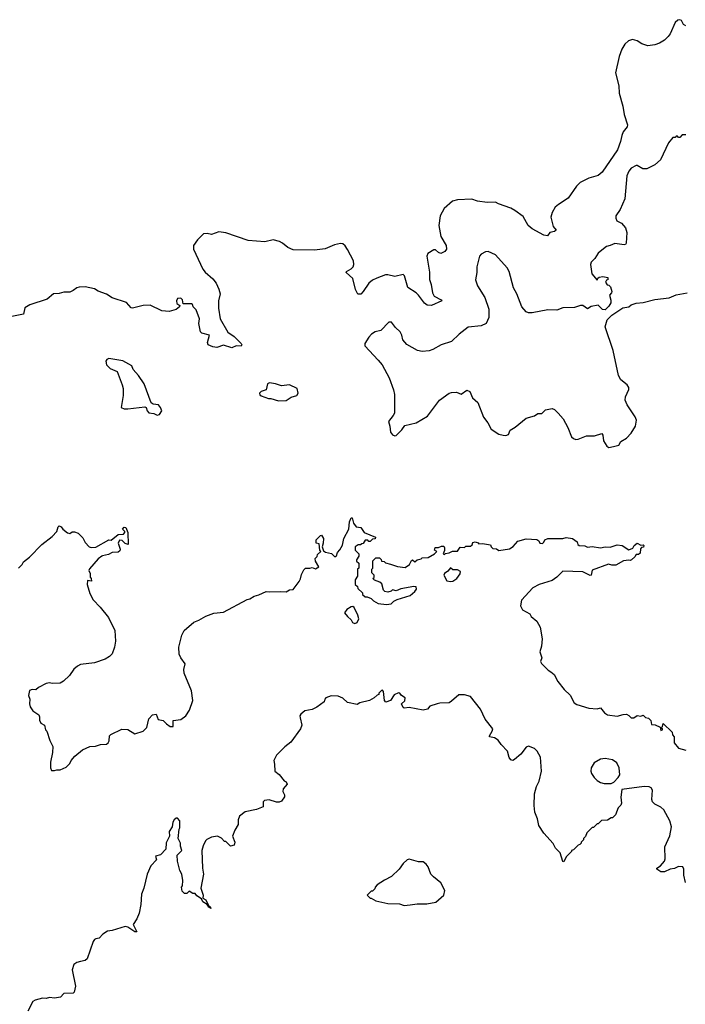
# Model space of a CAD drawing. Extents: x 1980017 to 2252640, y 74400 to 266395.
# Tile 194 of 256: x 2093952 to 2099582, y 240012 to 248346. Entities that reach past the tile are written whole.
import ezdxf

# ---------------------------------------------------------------- set-up
doc = ezdxf.new("R2010")
doc.units = 0

msp = doc.modelspace()

# ---------------------------------------------------------------- linework, layer by layer
at = {"layer": '0CON20XD'}
for points in [[(2099585, 248293.3), (2099566.1, 248306.1), (2099548.3, 248338.3), (2099535, 248345.8), (2099518.8, 248341.2), (2099495, 248321.2), (2099452.9, 248225), (2099436.2, 248203.8), (2099406.1, 248173.9), (2099363.1, 248146.9), (2099325, 248133.1), (2099265, 248125.5), (2099215, 248141.5), (2099175, 248167.8), (2099135, 248178.5), (2099102.4, 248167.6), (2099070.9, 248139.1), (2099043.8, 248095), (2099021.8, 248035), (2098990.8, 247895), (2099020.3, 247785), (2099021.8, 247725), (2099054.1, 247615), (2099064.2, 247544.3), (2099093.1, 247455), (2099089.8, 247440.2), (2099055, 247398), (2099043.8, 247365), (2099033.6, 247315), (2099008.8, 247245), (2098877.5, 247055), (2098843.9, 247026.1), (2098765, 247003.8), (2098693.4, 246966.6), (2098662.4, 246937.6), (2098592, 246835), (2098507.8, 246782.2), (2098482.1, 246757.9), (2098454.4, 246715), (2098445.6, 246675), (2098464.2, 246595), (2098489.2, 246565), (2098476.4, 246553.6), (2098435.9, 246544.1), (2098415, 246517.1), (2098385, 246523.3), (2098286.7, 246575), (2098252, 246605), (2098209.8, 246679.8), (2098140.9, 246730.9), (2098105, 246751.8), (2098001.7, 246788.3), (2097975, 246802.7), (2097905, 246798.9), (2097825, 246810.5), (2097777.4, 246827.4), (2097655, 246820.4), (2097611.3, 246808.7), (2097542.6, 246747.4), (2097508.9, 246685), (2097495.6, 246605), (2097515, 246510), (2097558, 246435), (2097561.2, 246405), (2097546.7, 246385), (2097515, 246367.5), (2097495, 246374.3), (2097468.9, 246398.9), (2097455, 246398.1), (2097405, 246366.7), (2097395.5, 246345), (2097418.3, 246208.3), (2097417.2, 246147.2), (2097432, 246105), (2097442.7, 246032.7), (2097456.2, 246005), (2097517.5, 245975), (2097522.5, 245965), (2097435, 245926.7), (2097398.8, 245928.8), (2097375.7, 245945.7), (2097324.4, 246014.4), (2097304.4, 246034.4), (2097235, 246078.8), (2097207.6, 246177.6), (2097195, 246188), (2097125, 246171.4), (2097066.4, 246186.4), (2097045, 246185.5), (2096972.7, 246157.3), (2096935, 246140), (2096903.6, 246116.4), (2096856.2, 246045), (2096835.8, 246024.2), (2096812.7, 246022.7), (2096792.6, 246062.6), (2096768.8, 246155), (2096714, 246205), (2096716.2, 246215), (2096755, 246236.5), (2096771.8, 246255), (2096778.5, 246275), (2096774.1, 246305), (2096725, 246401.4), (2096705, 246432.5), (2096685, 246448.9), (2096665, 246452.2), (2096615, 246440), (2096534.6, 246405.4), (2096445, 246395.4), (2096265, 246399.4), (2096219.1, 246419.1), (2096174.5, 246454.5), (2096149.3, 246469.3), (2096095, 246483.8), (2096025, 246466.2), (2095885, 246478), (2095695, 246541.8), (2095635, 246551.1), (2095575, 246529.2), (2095537.4, 246537.4), (2095505, 246533.3), (2095455, 246482.5), (2095422.2, 246435), (2095421.2, 246405), (2095501.2, 246235), (2095520.3, 246210.3), (2095585, 246153.3), (2095613.3, 246115), (2095636.7, 246065), (2095646.2, 246025), (2095632.5, 245965), (2095634, 245905), (2095647.9, 245815), (2095712.1, 245702.1), (2095765, 245664), (2095825.5, 245605), (2095830, 245595), (2095826.1, 245583.9), (2095783.3, 245585), (2095745, 245570), (2095675, 245590), (2095618.3, 245571.7), (2095585, 245575.8), (2095546.7, 245595), (2095541.2, 245615), (2095557.5, 245675), (2095492.3, 245692.3), (2095480, 245705), (2095466.2, 245775), (2095472.5, 245815), (2095445, 245891.2), (2095418.8, 245915), (2095412.5, 245935), (2095405, 245940), (2095335, 245940), (2095330, 245975), (2095315, 245990), (2095286.2, 245985), (2095277.1, 245965), (2095280, 245945), (2095306.2, 245926.2), (2095302.5, 245915), (2095275, 245893.3), (2095215, 245876.2), (2095152.7, 245882.7), (2095055, 245930), (2094995, 245928.1), (2094905, 245904.4), (2094895, 245908), (2094855, 245953.1), (2094735, 245992.3), (2094685, 246023.6), (2094615, 246048.8), (2094585, 246067.9), (2094505.5, 246084.5), (2094455, 246081.9), (2094433.6, 246076.4), (2094405, 246053.8), (2094375, 246040), (2094325, 246040.8), (2094285, 246028.8), (2094237.5, 246025), (2094185, 245980), (2094038.3, 245931.7), (2093995, 245907.5), (2093985, 245852.5), (2093885, 245832.5)], [(2099585, 247370), (2099555, 247370), (2099535, 247350), (2099525, 247350), (2099515, 247360), (2099505, 247360), (2099495, 247350), (2099475, 247350), (2099440, 247305), (2099370.7, 247159.3), (2099323, 247117), (2099255, 247083.3), (2099223.6, 247083.6), (2099175, 247112.5), (2099165, 247112.5), (2099125, 247090), (2099104, 247065), (2099088, 247025), (2099070.3, 246829.7), (2099031.2, 246738.8), (2098993.3, 246685), (2098993.8, 246665), (2099002.9, 246642.9), (2099042.5, 246625), (2099076.7, 246585), (2099086.7, 246545), (2099082.5, 246455), (2099076.1, 246443.9), (2099065, 246441.2), (2098985, 246452.5), (2098946.4, 246433.6), (2098915, 246426.2), (2098905, 246416.7), (2098845, 246368.8), (2098816.2, 246325), (2098786.2, 246295), (2098780, 246275), (2098790, 246195), (2098835, 246140), (2098841.7, 246158.3), (2098853, 246167), (2098885, 246172.5), (2098927.5, 246165), (2098927.5, 246145), (2098915, 246140), (2098907.5, 246125), (2098921.7, 246101.7), (2098935, 246100), (2098950, 246085), (2098960, 246045), (2098957, 246033), (2098940, 246015), (2098951.7, 245971.7), (2098951.7, 245948.3), (2098935, 245920), (2098905, 245890), (2098881.7, 245891.7), (2098845, 245930), (2098785, 245917.5), (2098755, 245897.5), (2098715, 245926.7), (2098696.4, 245926.4), (2098645, 245910), (2098545, 245906.7), (2098495, 245886.7), (2098419.3, 245890.7), (2098285, 245863.8), (2098255, 245863.8), (2098235, 245873.8), (2098200, 245915), (2098156.7, 246026.7), (2098127.1, 246077.1), (2098092.5, 246215), (2098075.8, 246245), (2097976.7, 246355), (2097915, 246383.3), (2097891.7, 246381.7), (2097855, 246361.2), (2097840.8, 246345), (2097818.8, 246255), (2097818.8, 246205), (2097807.5, 246145), (2097825, 246092.5), (2097885.6, 245995.6), (2097920.8, 245895), (2097919.2, 245825), (2097896, 245775), (2097855, 245754.3), (2097745, 245743.8), (2097668, 245685), (2097605, 245622), (2097515.7, 245594.3), (2097446.4, 245553.6), (2097415, 245543.1), (2097355, 245536.7), (2097317, 245547), (2097225, 245596.7), (2097193.3, 245635), (2097183.8, 245675), (2097168.8, 245705), (2097130.5, 245740.5), (2097097.5, 245785), (2097075, 245786.7), (2097005, 245716.2), (2096957.5, 245705), (2096927, 245683), (2096905, 245660), (2096870, 245605), (2096870, 245585), (2096982.5, 245465)], [(2098975, 244734), (2099020, 244745), (2099037.5, 244775), (2099083.3, 244805), (2099125, 244846.7), (2099160, 244905), (2099170, 244955), (2099156.7, 244985), (2099090, 245085), (2099074, 245125), (2099075.9, 245154.1), (2099103.3, 245215), (2099103, 245233), (2099090, 245255), (2099035, 245296.7), (2099017.5, 245335), (2098970.8, 245545), (2098902.5, 245745), (2098920, 245805), (2098960, 245845), (2099053.9, 245906.1), (2099105, 245916.7), (2099125, 245932.5), (2099165, 245947.5), (2099225, 245952.5), (2099323.6, 245976.4), (2099445, 245992.5), (2099505, 246017.5), (2099596.4, 246033.6)], [(2095115, 244999.4), (2095135, 245004.2), (2095153.8, 245035), (2095142, 245065), (2095125, 245086.9), (2095081.9, 245091.9), (2095062.5, 245102.5), (2095005.6, 245265), (2094955.5, 245335.5), (2094911.2, 245385), (2094900, 245415), (2094825, 245458.1), (2094705, 245478.8), (2094688.8, 245471.2), (2094680.8, 245455), (2094685.6, 245425.6), (2094717.5, 245395), (2094775, 245367.5), (2094818.8, 245255), (2094826, 245225), (2094826.2, 245165), (2094810, 245065), (2094835, 245052.5), (2094865, 245052.5), (2095009.3, 245069.3), (2095022.5, 245062.5), (2095029.2, 245035), (2095045, 245019.2), (2095085, 245014), (2095115, 244999.4)], [(2096982.5, 245465), (2097017.5, 245425), (2097076.7, 245315), (2097113.8, 245213.8), (2097122, 245175), (2097121.2, 245015), (2097112, 244995), (2097071.2, 244945), (2097083.3, 244905), (2097087.5, 244855), (2097105, 244832.5), (2097125, 244822.5), (2097135, 244827.5), (2097185, 244873.3), (2097209.3, 244910.7), (2097305, 244934.2), (2097400.5, 244989.5), (2097503.8, 245125), (2097585, 245183.8), (2097605, 245191.2), (2097645, 245193.8), (2097685, 245176.2), (2097735, 245210), (2097759.2, 245199.2), (2097782.5, 245145), (2097827.5, 245105), (2097875, 244982.5), (2097912.5, 244935), (2097940.7, 244880.7), (2098005, 244837.5), (2098041.7, 244828.3), (2098065, 244825.7), (2098085, 244834.3), (2098099.1, 244870.9), (2098143.3, 244896.7), (2098235, 244973.3), (2098305, 244992.5), (2098335, 245012.5), (2098367, 245013), (2098400, 245045), (2098455, 245056.2), (2098475, 245046.7), (2098507, 245017), (2098548.8, 244968.8), (2098588.8, 244895), (2098620, 244815), (2098635, 244800), (2098655, 244793.3), (2098675, 244796.7), (2098747, 244823), (2098815, 244823.8), (2098875, 244843.3), (2098885, 244830), (2098890.5, 244780.5), (2098916.7, 244735), (2098935, 244726.2), (2098975, 244734)], [(2096140.5, 245120.5), (2096205, 245123.8), (2096248.3, 245151.7), (2096295, 245166.2), (2096306.2, 245185), (2096300, 245225), (2096235, 245255.8), (2096165, 245246), (2096114.1, 245264.1), (2096065, 245273.3), (2096046.4, 245263.6), (2096036.2, 245213.8), (2095995, 245200), (2095980, 245185), (2095981.7, 245171.7), (2095993, 245163), (2096055, 245140), (2096075, 245140), (2096140.5, 245120.5)], [(2094653, 243807), (2094645, 243806.7), (2094615, 243782.5), (2094543, 243697), (2094537.5, 243685), (2094547.7, 243657.7), (2094546.4, 243626.4), (2094556, 243615), (2094560, 243595), (2094525, 243600), (2094522.5, 243565), (2094545, 243490), (2094572.5, 243435), (2094632.5, 243375), (2094702.5, 243285), (2094757.5, 243175), (2094763.3, 243085), (2094752.5, 243035), (2094735, 242980), (2094710, 242955), (2094675, 242933.3), (2094585, 242903.3), (2094465, 242887.5), (2094440, 242875), (2094410.7, 242849.3), (2094372.5, 242795), (2094323, 242747), (2094295, 242730), (2094225, 242727.5), (2094205, 242732.5), (2094175, 242727.5), (2094110, 242695), (2094087, 242673), (2094057, 242677), (2094035, 242667.5), (2094026.7, 242625), (2094036.7, 242595), (2094034.1, 242555.9), (2094041.2, 242531.2), (2094063.8, 242495), (2094113.6, 242463.6), (2094120, 242445), (2094118.3, 242418.3), (2094131.7, 242391.7), (2094160, 242375), (2094170, 242335), (2094180, 242325), (2094207.5, 242245), (2094232.5, 242195), (2094230, 242145), (2094213, 242063), (2094212.5, 242015), (2094221.7, 241991.7), (2094245, 241990), (2094265, 241997.5), (2094295, 241997.5), (2094345, 242020), (2094375, 242050), (2094387.5, 242075), (2094418.3, 242111.7), (2094484.1, 242165.9), (2094545, 242193.3), (2094593, 242197), (2094635, 242212.5), (2094687, 242213), (2094700, 242225), (2094707, 242243), (2094710, 242285), (2094723, 242297), (2094815, 242342.5), (2094865, 242337.5), (2094925, 242301.2), (2094995.7, 242324.3), (2095026.7, 242355), (2095045, 242430), (2095075, 242463.3), (2095105, 242467.5), (2095124, 242424), (2095165, 242413.3), (2095192.5, 242385), (2095225, 242363.8), (2095250, 242365), (2095250, 242415), (2095315, 242423.3), (2095356.7, 242455), (2095387.7, 242502.3), (2095416, 242585), (2095404, 242665), (2095343.8, 242815), (2095340, 242845), (2095350, 242895), (2095313.6, 242943.6), (2095300, 242975), (2095297.5, 243035), (2095323.6, 243136.4), (2095343.6, 243176.4), (2095425, 243247.5), (2095466.7, 243263.3), (2095525, 243297.5), (2095595, 243322.5), (2095675, 243332.5), (2095875, 243437.5), (2095897, 243443), (2095935, 243467.5), (2095975, 243477.5), (2096035, 243507.5), (2096065, 243502.5), (2096155, 243507.5), (2096205, 243503.3), (2096235, 243520), (2096266.1, 243523.9), (2096315, 243590), (2096327, 243613), (2096335, 243650), (2096355, 243690), (2096370, 243705), (2096405, 243703.3), (2096425, 243710), (2096455, 243697.5), (2096482.5, 243715), (2096453, 243763), (2096450, 243785), (2096468.3, 243801.7), (2096471.7, 243818.3), (2096500, 243845), (2096490, 243855), (2096485, 243910), (2096460, 243915), (2096460, 243945), (2096495, 243980), (2096505, 243982.5), (2096521.2, 243955), (2096519.2, 243915), (2096510, 243885), (2096520, 243850), (2096538, 243838), (2096588.6, 243828.6), (2096613, 243803), (2096625, 243802.5), (2096630.7, 243809.3), (2096639.2, 243835), (2096660.9, 243859.1), (2096681.4, 243898.6), (2096694.3, 243955.7), (2096735.8, 244035), (2096742.5, 244095), (2096755, 244130), (2096765, 244130), (2096774.2, 244084.2), (2096797.5, 244055), (2096837.5, 244047.5), (2096866.4, 244006.4), (2096960, 243965), (2096958.3, 243951.7), (2096935, 243950), (2096915, 243930), (2096905, 243930), (2096895, 243940), (2096875, 243940), (2096858.3, 243911.7), (2096845, 243910), (2096835, 243900), (2096815, 243900), (2096790, 243885), (2096790, 243855), (2096820, 243825), (2096820, 243805), (2096800, 243775), (2096801.7, 243761.7), (2096820, 243745), (2096820, 243705), (2096810, 243695), (2096810, 243635), (2096790, 243605), (2096790, 243565), (2096808.3, 243548.3), (2096811.7, 243531.7), (2096850, 243495), (2096851.7, 243481.7), (2096872.5, 243462.5), (2096891.7, 243461.7), (2096925, 243447.5), (2096945, 243427.5), (2096983.6, 243403.6), (2097055, 243396.7), (2097095, 243403.3), (2097116.4, 243423.6), (2097145, 243437.5), (2097255, 243472.5), (2097295, 243506.2), (2097307.5, 243525), (2097306.2, 243545), (2097285, 243548.6), (2097175, 243527.5), (2097135, 243512.5), (2097105, 243520), (2097095, 243510), (2097065, 243500), (2097040, 243505), (2097028.3, 243518.3), (2097015, 243570), (2096996.7, 243586.7), (2096951.7, 243601.7), (2096940, 243615), (2096950, 243625), (2096950, 243645), (2096930, 243665), (2096930, 243695), (2096940, 243705), (2096940, 243765), (2096965, 243790), (2096995, 243790), (2097008.3, 243778.3), (2097011.7, 243761.7), (2097035, 243760), (2097045, 243750), (2097088.3, 243738.3), (2097148.3, 243718.3), (2097211.7, 243708.3), (2097247.5, 243735), (2097265, 243770), (2097275, 243773.3), (2097295, 243757.5), (2097315, 243773.3), (2097347.5, 243782.5), (2097355, 243790), (2097407, 243793), (2097460, 243825), (2097480, 243845), (2097460, 243855), (2097465, 243877.5), (2097495, 243880), (2097519.3, 243890.7), (2097538.8, 243888.8), (2097545.9, 243875.9), (2097546.2, 243853.8), (2097532.5, 243825), (2097545, 243820), (2097552.5, 243827.5), (2097585, 243832.5), (2097613, 243847), (2097655, 243847.5), (2097678.3, 243881.7), (2097715, 243880), (2097725, 243890), (2097765, 243890), (2097778.3, 243901.7), (2097785, 243920), (2097805, 243926.7), (2097828.3, 243918.3), (2097835, 243910), (2097865, 243912.5), (2097935, 243900), (2097940, 243885), (2097955, 243870), (2097985, 243867.5), (2098005, 243852.5), (2098095, 243866.2), (2098125, 243886.7), (2098165, 243933.3), (2098235, 243951.4), (2098325, 243946.7), (2098342.5, 243935), (2098352.5, 243915), (2098373.6, 243913.6), (2098385, 243922.5), (2098392.5, 243945), (2098420, 243955), (2098545, 243953.8), (2098575, 243962), (2098627.5, 243955), (2098666.4, 243926.4), (2098672.5, 243905), (2098685, 243896.7), (2098733, 243893), (2098755, 243882.5), (2098795, 243886.2), (2098865, 243876.2), (2098905, 243884), (2098945, 243881.2), (2099005, 243901.2), (2099047.5, 243895), (2099105, 243860), (2099136.7, 243873.3), (2099150, 243895), (2099175, 243916.2), (2099205, 243897.5), (2099225, 243900), (2099230, 243895), (2099228.3, 243881.7), (2099211.7, 243878.3), (2099203, 243867), (2099199.3, 243830.7), (2099185, 243820), (2099165, 243820), (2099155, 243800), (2099127, 243773), (2099115, 243767.5), (2099105, 243772.5), (2099060, 243765), (2098995, 243728.8), (2098959.3, 243729.3), (2098933, 243737), (2098793.8, 243686.2), (2098786, 243645), (2098777.5, 243642.5), (2098715, 243673.3), (2098545, 243677.5), (2098495, 243627.5), (2098455, 243600), (2098345, 243566.7), (2098291.7, 243538.3), (2098196.4, 243433.6), (2098187.5, 243385), (2098205, 243350), (2098266, 243316), (2098276.7, 243295), (2098325.8, 243255.8), (2098354, 243205), (2098371.2, 243105), (2098365.8, 243045), (2098351.4, 242995), (2098367.5, 242945), (2098355.7, 242915), (2098365, 242897.5), (2098420.7, 242840.7), (2098445, 242827.5), (2098472.5, 242805), (2098503.3, 242745), (2098557, 242677), (2098608.3, 242628.3), (2098642.5, 242565), (2098665, 242550), (2098765, 242517.5), (2098835, 242513.3), (2098865, 242522.5), (2098898.8, 242478.8), (2098925, 242461.2), (2099005, 242451.2), (2099056.7, 242466.7), (2099085, 242467.5), (2099105, 242457.5), (2099125, 242437.5), (2099145, 242437.5), (2099175, 242457.5), (2099205, 242452.5), (2099225, 242460), (2099245, 242440), (2099270, 242435), (2099290, 242415), (2099295, 242380), (2099327, 242377), (2099368.3, 242358.3), (2099375, 242330), (2099390, 242335), (2099390, 242345), (2099380, 242355), (2099390, 242365), (2099395, 242390), (2099470, 242315), (2099473, 242293), (2099487.5, 242275), (2099487.5, 242225), (2099525, 242180), (2099585, 242162.5)], [(2093942.5, 243705), (2093972.5, 243735), (2093985, 243757.5), (2094035, 243797.5), (2094137.5, 243905), (2094225, 243972.5), (2094266.4, 244013.6), (2094276.1, 244053.9), (2094285, 244063.3), (2094303.3, 244055), (2094317.5, 244035), (2094355, 244003.3), (2094375, 243997.5), (2094395, 244010), (2094415, 244010), (2094445, 244000), (2094485, 243960), (2094505, 243920), (2094540, 243885), (2094555, 243880), (2094595, 243882.5), (2094705, 243942.5), (2094725, 243940), (2094785, 243987.5), (2094828.3, 243991.7), (2094840, 244005), (2094840, 244015), (2094820, 244035), (2094835, 244050), (2094848.3, 244048.3), (2094867.5, 244005), (2094870, 243905), (2094845, 243912.5), (2094818.8, 243938.8), (2094795, 243940), (2094783.3, 243915), (2094802.5, 243865), (2094799.3, 243850.7), (2094785, 243840), (2094735, 243837.5), (2094701.7, 243818.3), (2094653, 243807)], [(2097595, 243590), (2097615, 243592.5), (2097650, 243615), (2097677.5, 243655), (2097680, 243675), (2097655, 243690), (2097615, 243690), (2097595, 243707.5), (2097573, 243677), (2097545, 243660), (2097540, 243645), (2097565, 243597.5), (2097595, 243590)], [(2096785, 243236.7), (2096805, 243243.3), (2096820, 243275), (2096812.5, 243305), (2096781.7, 243371.7), (2096768.3, 243378.3), (2096755, 243376.7), (2096720, 243355), (2096700, 243325), (2096723.6, 243293.6), (2096755, 243267.5), (2096767.5, 243245), (2096785, 243236.7)], [(2099583.2, 241043.2), (2099569.5, 241105), (2099570, 241155), (2099560, 241175), (2099525, 241177.5), (2099489.3, 241160.7), (2099453.6, 241156.4), (2099405, 241132.5), (2099375, 241132.5), (2099340, 241155), (2099340, 241165), (2099372.5, 241185), (2099406.7, 241225), (2099412.5, 241245), (2099407.5, 241345), (2099451.7, 241438.3), (2099464.2, 241515), (2099451.4, 241565), (2099399.1, 241659.1), (2099375, 241682), (2099325, 241706.2), (2099303.3, 241725), (2099298.8, 241745), (2099304, 241825), (2099294.2, 241844.2), (2099275, 241854), (2099235, 241857.1), (2099045, 241830), (2099037.5, 241765), (2099043.3, 241715), (2099035, 241697.5), (2099012.5, 241675), (2098990, 241615), (2098965, 241590), (2098955, 241590), (2098925, 241570), (2098871.7, 241568.3), (2098845, 241540), (2098835, 241540), (2098805, 241510), (2098795, 241510), (2098750, 241465), (2098738.3, 241431.7), (2098720, 241415), (2098720, 241405), (2098700, 241385), (2098700, 241375), (2098690, 241365), (2098675, 241360), (2098635, 241320), (2098620, 241315), (2098620, 241305), (2098575, 241260), (2098555, 241217.5), (2098545, 241222.5), (2098522.5, 241295), (2098483.6, 241333.6), (2098463, 241373), (2098385, 241460), (2098342.5, 241525), (2098331.7, 241581.7), (2098308.3, 241638.3), (2098302.5, 241695), (2098307.5, 241795), (2098323.3, 241855), (2098345, 241900), (2098366, 241985), (2098355.8, 242105), (2098330, 242155), (2098305, 242176.2), (2098255, 242196.7), (2098235, 242187.5), (2098189.3, 242130.7), (2098136.4, 242083.6), (2098123.6, 242076.4), (2098105, 242080.8), (2098090.7, 242100.7), (2098077.5, 242155), (2098025, 242210), (2097999.3, 242249.3), (2097968.8, 242268.8), (2097926.2, 242275), (2097924.5, 242285.5), (2097948, 242325), (2097952.5, 242345), (2097887.5, 242425), (2097850.7, 242510.7), (2097765, 242617.5), (2097715, 242632.5), (2097665, 242632.5), (2097605, 242577.5), (2097585, 242563.3), (2097505, 242562.5), (2097483.6, 242556.4), (2097420, 242535), (2097400.7, 242509.3), (2097365, 242501.2), (2097245, 242523.8), (2097205, 242520), (2097194.2, 242524.2), (2097182.5, 242555), (2097208, 242582), (2097211.2, 242605), (2097182.5, 242625), (2097166.4, 242646.4), (2097155, 242650), (2097118.3, 242631.7), (2097087.5, 242585), (2097048.3, 242568.3), (2097037.5, 242585), (2097029.3, 242659.3), (2097021.7, 242671.7), (2097010.7, 242669.3), (2096990, 242645), (2096990, 242635), (2096975, 242630), (2096950, 242605), (2096910, 242585), (2096830, 242565), (2096805, 242550), (2096725, 242566.2), (2096683.6, 242603.6), (2096645, 242619.2), (2096585, 242621.9), (2096542.5, 242605), (2096532.5, 242595), (2096526.4, 242573.6), (2096465, 242526.7), (2096425, 242508.8), (2096364, 242496), (2096330.7, 242469.3), (2096322.5, 242455), (2096323, 242437), (2096336.7, 242375), (2096326.1, 242343.9), (2096245, 242232.5), (2096195, 242192.5), (2096125, 242120), (2096100, 242075), (2096107.5, 242045), (2096110, 241985), (2096146.4, 241956.4), (2096190, 241905), (2096206.4, 241896.4), (2096213.9, 241876.1), (2096179.5, 241835), (2096178.2, 241815), (2096191.8, 241785), (2096191.7, 241768.3), (2096165, 241732.5), (2096145, 241723.3), (2096125, 241722.5), (2096063, 241743), (2096023.6, 241736.4), (2096010, 241725), (2096010, 241685), (2095955, 241662.5), (2095858.3, 241641.7), (2095810, 241605), (2095800, 241575), (2095800, 241535), (2095770, 241485), (2095752.5, 241435), (2095771.2, 241385), (2095765, 241360), (2095735, 241350), (2095695, 241390), (2095685, 241390), (2095659.3, 241419.3), (2095625, 241436.7), (2095575, 241427.5), (2095535, 241407.5), (2095522.5, 241395), (2095502.5, 241355), (2095493.3, 241315), (2095497.5, 241165), (2095507.5, 241115), (2095483.3, 240995), (2095502.5, 240935), (2095501.7, 240911.7), (2095525.5, 240895.5), (2095548.3, 240848.3), (2095566, 240835), (2095567.7, 240822.3), (2095551.2, 240835), (2095538.3, 240858.3), (2095500, 240880), (2095490, 240905), (2095451.2, 240931.2), (2095435, 240950), (2095415, 240950), (2095385, 240970), (2095365, 240950), (2095345, 240950), (2095325, 240970), (2095320, 241005), (2095330, 241015), (2095331.7, 241061.7), (2095322.5, 241115), (2095307.5, 241145), (2095287.5, 241225), (2095283.3, 241275), (2095322.5, 241315), (2095310.7, 241350.7), (2095312.5, 241375), (2095292.5, 241415), (2095300, 241495), (2095307.5, 241505), (2095307.5, 241565), (2095285, 241587.5), (2095275, 241587.5), (2095257.5, 241575), (2095246.7, 241555), (2095242.5, 241515), (2095216.2, 241475), (2095217.5, 241435), (2095190.7, 241379.3), (2095186.7, 241325), (2095143.8, 241276.2), (2095100, 241265), (2095110, 241235), (2095060, 241185), (2095031.2, 241115), (2095002.5, 240995), (2094982.5, 240945), (2094977, 240857), (2094962.5, 240785), (2094942.5, 240735), (2094911.7, 240688.3), (2094942.5, 240625), (2094925, 240625.8), (2094866.7, 240665), (2094845, 240670), (2094735, 240637.5), (2094695, 240632.5), (2094654.1, 240605.9), (2094625, 240572.5), (2094595, 240567.5), (2094585, 240560), (2094574, 240545), (2094523.2, 240396.8), (2094505.7, 240384.3), (2094466.1, 240376.1), (2094435, 240366.7), (2094410.8, 240349.2), (2094396.7, 240305), (2094423.8, 240165), (2094412.5, 240115), (2094405, 240107.5), (2094325, 240103.3), (2094295.7, 240074.3), (2094245, 240063.8), (2094205, 240068.8), (2094175, 240061.2), (2094145, 240063.3), (2094083, 240047), (2094062.5, 240035), (2094020, 239955)], [(2098895, 241880), (2098955, 241882.5), (2098976.4, 241893.6), (2099015, 241932.5), (2099028.8, 241955), (2099022, 242015), (2099003.8, 242055), (2098965, 242082), (2098905, 242092), (2098864.1, 242085.9), (2098810, 242055), (2098786.7, 242015), (2098783.3, 241985), (2098787.5, 241965), (2098810.7, 241930.7), (2098835, 241907.5), (2098865, 241890), (2098895, 241880)], [(2097205, 240850), (2097255, 240853.3), (2097315, 240862.5), (2097395, 240863.3), (2097471.7, 240878.3), (2097540, 240935), (2097547.5, 240975), (2097515, 241040), (2097450.7, 241090.7), (2097430, 241115), (2097406.7, 241175), (2097389.3, 241199.3), (2097365, 241217.5), (2097325, 241217.5), (2097245, 241240), (2097230, 241235), (2097195, 241203.3), (2097160, 241155), (2097095.9, 241094.1), (2097036.4, 241063.6), (2096975, 241022.5), (2096957.5, 241005), (2096955, 240990), (2096935, 240970), (2096925, 240970), (2096890, 240935), (2096915, 240910), (2096925, 240910), (2096965, 240887.5), (2097065, 240866.7), (2097165, 240863.3), (2097205, 240850)]]:
    msp.add_lwpolyline(points, dxfattribs=at)

doc.saveas('drawing.dxf')
